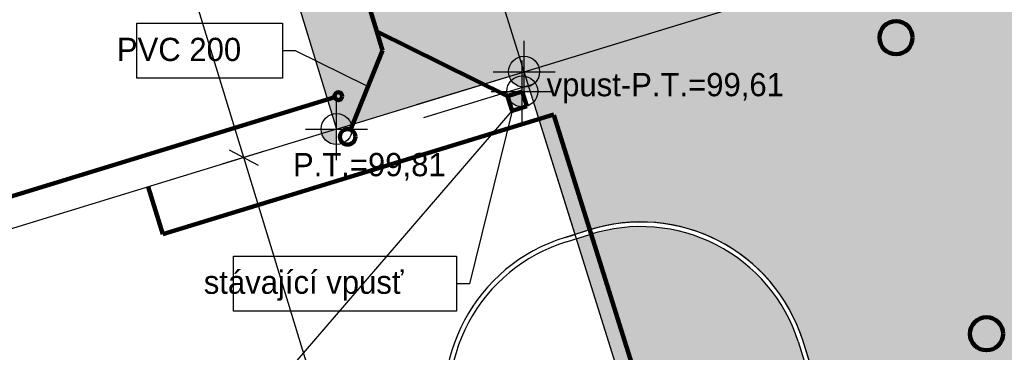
# Model space of a CAD drawing. Extents: x -740024 to -738426, y -1122140 to -1121743.
# Tile 24 of 256: x -739228 to -739197, y -1121962 to -1121951. Entities that reach past the tile are written whole.
import ezdxf

# ---------------------------------------------------------------- set-up
doc = ezdxf.new("R2010")
doc.units = 0
doc.header["$MEASUREMENT"] = 0
for name, color, linetype in [('G_HRANICE_PARCEL_L21900', 7, 'Continuous'), ('Kóty', 7, 'Continuous'), ('obrubníky', 7, 'Continuous'), ('Poznámky popiska', 7, 'Continuous'), ('Standard', 7, 'Continuous'), ('SÍTĚ NOVÉ', 7, 'Continuous'), ('tx_parcely', 7, 'Continuous'), ('tx_silnice', 7, 'Continuous')]:
    doc.layers.add(name, color=color, linetype=linetype)
doc.styles.add('GENERATED_STYLE_1', font='txt')
doc.dimstyles.new('GENERATED_STYLE__16', dxfattribs={"dimtxt": 1, "dimasz": 0.7125, "dimexe": 0.18, "dimexo": 0, "dimgap": 0.09, "dimtad": 1, "dimdec": 0, "dimlfac": 1000, "dimzin": 0, "dimdsep": 46, "dimtxsty": 'GENERATED_STYLE_1', "dimblk": 'ARROWHEAD_6', "dimblk1": 'ARROWHEAD_6', "dimblk2": 'ARROWHEAD_6', "dimcen": 0.09, "dimclrd": 7, "dimclre": 7, "dimclrt": 7, "dimadec": 0, "dimazin": 0, "dimtfac": 1, "dimtdec": 4, "dimtmove": 0, "dimatfit": 3, "dimfxl": 0, "dimtolj": 1, "dimtzin": 0, "dimarcsym": 0})
doc.dimstyles.new('GENERATED_STYLE__33', dxfattribs={"dimtxt": 0.18, "dimasz": 0.6384, "dimexe": 0.18, "dimexo": 0.0625, "dimgap": 0.09, "dimtad": 0, "dimtih": 1, "dimtoh": 1, "dimdec": 4, "dimzin": 0, "dimdsep": 46, "dimcen": 0.09, "dimadec": 0, "dimazin": 0, "dimtfac": 1, "dimtdec": 4, "dimtmove": 0, "dimatfit": 3, "dimldrblk": 'ARROWHEAD_5', "dimfxl": 0, "dimtolj": 1, "dimtzin": 0, "dimarcsym": 0})

# ---------------------------------------------------------------- blocks, each defined once
blk = doc.blocks.new('*D1351', base_point=(-738576.986, -1121962.538))
at = {"layer": 'Kóty'}
for p, q in [((-739221.106, -1121955.593), (-739228.126, -1121932.627)), ((-739220.433, -1121955.387), (-739221.778, -1121955.798)), ((-739221.574, -1121955.344), (-739220.637, -1121955.842)), ((-739212.684, -1121983.143), (-739221.106, -1121955.593)), ((-739212.012, -1121982.937), (-739213.357, -1121983.348)), ((-739213.153, -1121982.894), (-739212.216, -1121983.392)), ((-739212.52, -1121983.681), (-739212.684, -1121983.143))]:
    blk.add_line(p, q, dxfattribs=at)
at = {"layer": 'Kóty', "char_height": 1, "attachment_point": 7, "rotation": 286.9968, "style": 'GENERATED_STYLE_1'}
for s, insert in [('{24\xa0015}', (-739225.035, -1121942.053)), ('{28\xa0808}', (-739217.314, -1121967.311))]:
    blk.add_mtext(s, dxfattribs=dict(at, insert=insert))
blk = doc.blocks.new('ARROWHEAD_6')
at = {"color": 0, "linetype": 'Continuous', "lineweight": 0}
for p, q in [((-0.5, -0.5), (0.5, 0.5)), ((0, 0), (-1, 0))]:
    blk.add_line(p, q, dxfattribs=at)
blk = doc.blocks.new('*D1352', base_point=(-738576.986, -1121962.538))
at = {"layer": 'Kóty'}
for p, q in [((-739227.657, -1121932.876), (-739228.594, -1121932.378)), ((-739228.126, -1121932.627), (-739228.29, -1121932.089)), ((-739227.453, -1121932.421), (-739228.798, -1121932.832)), ((-739221.106, -1121955.593), (-739228.126, -1121932.627)), ((-739220.433, -1121955.387), (-739221.778, -1121955.798)), ((-739221.574, -1121955.344), (-739220.637, -1121955.842))]:
    blk.add_line(p, q, dxfattribs=at)
at = {"layer": 'Kóty', "char_height": 1, "attachment_point": 7, "rotation": 286.9968, "style": 'GENERATED_STYLE_1'}
for s, insert in [('{24\xa0015}', (-739225.035, -1121942.053)), ('{28\xa0808}', (-739217.314, -1121967.311))]:
    blk.add_mtext(s, dxfattribs=dict(at, insert=insert))
blk = doc.blocks.new('ARROWHEAD_5')
at = {"color": 0, "linetype": 'Continuous', "lineweight": 0}
blk.add_line((0, 0), (-1, 0), dxfattribs=at)
blk.add_solid([(-1, 0.2679), (0, 0), (-1, -0.2679), (-1, 0.2679)], dxfattribs=at)

msp = doc.modelspace()

# ---------------------------------------------------------------- hatches: boundary and pattern name
at = {"layer": 'obrubníky', "linetype": 'Continuous'}
h = msp.add_hatch(dxfattribs=at)
h.set_pattern_fill('CUT_STONE_KOPÍROVAT', color=256, style=0, pattern_type=2)
h.set_pattern_definition([(45, (-738576.9859, -1121962.5378), (-0.4772971, 0.4772971), [0, -0.45, 0, -0.675]), (110, (-738575.4859, -1121962.5378), (0.6342925, 0.2308636), [0, -0.33, 0, -0.57])])
h.paths.add_polyline_path([(-739204.2082, -1121977.8468), (-739205.9538, -1121972.2618), (-739200.2147, -1121970.5219), (-739203.0435, -1121961.4894, 0.4142136), (-739209.9644, -1121957.9396), (-739210.3998, -1121958.0759), (-739212.0448, -1121952.8232), (-739189.5107, -1121945.9363), (-739187.4645, -1121952.6305), (-739187.0819, -1121952.5136), (-739189.1281, -1121945.8193), (-739189.0806, -1121945.8038, 0.3693412), (-739188.3671, -1121944.717), (-739191.3296, -1121935.0254), (-739187.5043, -1121933.8561), (-739191.3044, -1121921.4239), (-739184.6102, -1121919.3777), (-739169.9457, -1121967.3528)], flags=0)
at = {"layer": 'obrubníky', "linetype": 'Continuous', "lineweight": 18}
msp.add_hatch(color=35, dxfattribs=at).paths.add_polyline_path([(-739218.105, -1121954.6756), (-739189.0806, -1121945.8038), (-739192.2859, -1121935.3177), (-739187.5043, -1121933.8561), (-739191.3044, -1121921.4239), (-739196.086, -1121922.8855), (-739196.1006, -1121922.8377), (-739225.2206, -1121931.7388), (-739223.4423, -1121937.5565), (-739223.335, -1121937.5656)], flags=0)
h = msp.add_hatch(dxfattribs=at)
h.set_pattern_fill('cut_stone', color=72, style=0, pattern_type=2)
h.set_pattern_definition([(45, (-738576.98588, -1121962.28778), (-0.079549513, 0.079549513), [0, -0.075, 0, -0.1125]), (110, (-738576.73588, -1121962.28778), (0.10571542, 0.038477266), [0, -0.055, 0, -0.095])])
h.paths.add_polyline_path([(-739205.9978, -1121972.1184), (-739200.4031, -1121970.4223), (-739203.1864, -1121961.5348, 0.436705), (-739210.355, -1121958.2191)], flags=0)
h.paths.add_polyline_path([(-739204.911, -1121971.4398), (-739205.8434, -1121968.4624), (-739204.0303, -1121967.8945), (-739203.0978, -1121970.8719)], flags=0)
at = {"layer": 'tx_parcely', "linetype": 'Continuous'}
for points in [[(-739212.0448, -1121952.8232), (-739211.5448, -1121952.8232), (-739211.5574, -1121952.712), (-739211.5944, -1121952.6063), (-739211.6539, -1121952.5115), (-739211.7331, -1121952.4323), (-739211.8279, -1121952.3727), (-739211.9336, -1121952.3358), (-739212.0448, -1121952.3232)], [(-739212.0448, -1121952.8232), (-739212.5448, -1121952.8232), (-739212.5323, -1121952.9345), (-739212.4953, -1121953.0402), (-739212.4358, -1121953.135), (-739212.3566, -1121953.2141), (-739212.2618, -1121953.2737), (-739212.1561, -1121953.3107), (-739212.0448, -1121953.3232)], [(-739212.1067, -1121953.4593), (-739211.6067, -1121953.4593), (-739211.6193, -1121953.348), (-739211.6562, -1121953.2423), (-739211.7158, -1121953.1475), (-739211.795, -1121953.0683), (-739211.8898, -1121953.0088), (-739211.9955, -1121952.9718), (-739212.1067, -1121952.9593)], [(-739212.1067, -1121953.4593), (-739212.6067, -1121953.4593), (-739212.5942, -1121953.5705), (-739212.5572, -1121953.6762), (-739212.4976, -1121953.771), (-739212.4185, -1121953.8502), (-739212.3237, -1121953.9097), (-739212.218, -1121953.9467), (-739212.1067, -1121953.9593)], [(-739218.105, -1121954.6756), (-739217.605, -1121954.6756), (-739217.6175, -1121954.5644), (-739217.6545, -1121954.4587), (-739217.7141, -1121954.3639), (-739217.7932, -1121954.2847), (-739217.888, -1121954.2251), (-739217.9937, -1121954.1882), (-739218.105, -1121954.1756)], [(-739218.105, -1121954.6756), (-739218.605, -1121954.6756), (-739218.5924, -1121954.7869), (-739218.5555, -1121954.8926), (-739218.4959, -1121954.9874), (-739218.4167, -1121955.0665), (-739218.3219, -1121955.1261), (-739218.2162, -1121955.1631), (-739218.105, -1121955.1756)]]:
    msp.add_hatch(color=256, dxfattribs=at).paths.add_polyline_path(points, flags=0)

# ---------------------------------------------------------------- linework, layer by layer
at = {"color": 1, "lineweight": 200}
for centre in [(-739200.0289, -1121951.7221), (-739197.1057, -1121961.2854)]:
    msp.add_circle(centre, 0.5341, dxfattribs=at)
at = {"layer": 'G_HRANICE_PARCEL_L21900', "flags": 128}
msp.add_lwpolyline([(-739217.985, -1121933.8556), (-739204.2082, -1121977.8468)], dxfattribs=at)
msp.add_lwpolyline([(-739257.055, -1121973.1856), (-739267.715, -1121938.5056), (-739261.725, -1121936.6656), (-739259.945, -1121936.1156), (-739258.195, -1121941.8256), (-739253.935, -1121940.5256), (-739239.675, -1121936.1756), (-739223.335, -1121937.5656), (-739218.105, -1121954.6756), (-739241.025, -1121961.6956), (-739236.675, -1121976.7256), (-739250.055, -1121980.8456), (-739252.615, -1121972.0056)], close=True, dxfattribs=at)
at = {"layer": 'obrubníky', "flags": 128}
msp.add_lwpolyline([(-739204.2082, -1121977.8468), (-739205.9538, -1121972.2618), (-739200.2147, -1121970.5219), (-739203.0435, -1121961.4894, 0.4142136), (-739209.9644, -1121957.9396), (-739210.3998, -1121958.0759), (-739212.0448, -1121952.8232), (-739189.5107, -1121945.9363), (-739187.4645, -1121952.6305), (-739187.0819, -1121952.5136), (-739189.1281, -1121945.8193), (-739189.0806, -1121945.8038, 0.3693412), (-739188.3671, -1121944.717), (-739191.3296, -1121935.0254), (-739187.5043, -1121933.8561), (-739191.3044, -1121921.4239), (-739184.6102, -1121919.3777), (-739169.9457, -1121967.3528)], format="xyb", close=True, dxfattribs=at)
msp.add_lwpolyline([(-739218.105, -1121954.6756), (-739189.0806, -1121945.8038), (-739192.2859, -1121935.3177), (-739187.5043, -1121933.8561), (-739191.3044, -1121921.4239), (-739196.086, -1121922.8855), (-739196.1006, -1121922.8377), (-739225.2206, -1121931.7388), (-739223.4423, -1121937.5565), (-739223.335, -1121937.5656)], close=True, dxfattribs=at)
msp.add_lwpolyline([(-739218.105, -1121954.6756), (-739189.0806, -1121945.8038), (-739192.2859, -1121935.3177), (-739187.5043, -1121933.8561), (-739191.3044, -1121921.4239), (-739196.086, -1121922.8855), (-739196.1006, -1121922.8377), (-739225.2206, -1121931.7388), (-739223.4423, -1121937.5565), (-739223.335, -1121937.5656)], close=True, dxfattribs=at)
at = {"layer": 'Poznámky popiska', "flags": 128}
for points in [[(-739224.5566, -1121951.2551), (-739219.8491, -1121951.2551), (-739219.8491, -1121953.0337), (-739224.5566, -1121953.0337)], [(-739221.4355, -1121958.7782), (-739214.2252, -1121958.7782), (-739214.2252, -1121960.5568), (-739221.4355, -1121960.5568)]]:
    msp.add_lwpolyline(points, close=True, dxfattribs=at)
at = {"layer": 'Standard'}
for centre, start, end in [((-739208.2788, -1121963.1749), 17.84604, 107.84604), ((-739209.12, -1121963.4384), 106.93221, 196.93221)]:
    msp.add_arc(centre, 5.5, start, end, dxfattribs=at)
at = {"layer": 'SÍTĚ NOVÉ', "color": 1, "lineweight": 200}
for p, q in [((-739221.4627, -1121936.2849), (-739216.8041, -1121951.5254)), ((-739216.8041, -1121951.5254), (-739212.5839, -1121953.6087)), ((-739212.1067, -1121953.4593), (-739212.5839, -1121953.6087)), ((-739212.5839, -1121953.6087), (-739212.4344, -1121954.0858)), ((-739211.9573, -1121953.9364), (-739212.1067, -1121953.4593)), ((-739212.4344, -1121954.0858), (-739211.9573, -1121953.9364))]:
    msp.add_line(p, q, dxfattribs=at)
at = {"layer": 'SÍTĚ NOVÉ', "color": 6, "lineweight": 200}
for p, q in [((-739216.8041, -1121951.5254), (-739216.6166, -1121952.139)), ((-739216.6166, -1121952.139), (-739217.6529, -1121954.6953)), ((-739218.1646, -1121953.648), (-739241.1978, -1121960.7027))]:
    msp.add_line(p, q, dxfattribs=at)
at = {"layer": 'SÍTĚ NOVÉ'}
for p, q in [((-739215.5229, -1121953.8864), (-739212.0448, -1121952.8232)), ((-739215.2863, -1121954.2961), (-739211.8083, -1121953.233)), ((-739250.285, -1121998.0256), (-739212.4344, -1121954.0858)), ((-739210.7218, -1121958.1768), (-739210.3998, -1121958.0759)), ((-739209.9644, -1121957.9396), (-739210.3998, -1121958.0759))]:
    msp.add_line(p, q, dxfattribs=at)
at = {"layer": 'SÍTĚ NOVÉ', "color": 150, "lineweight": 200}
for p, q in [((-739223.7162, -1121958.0639), (-739211.0885, -1121954.204)), ((-739211.0808, -1121954.2286), (-739206.8523, -1121967.7305)), ((-739224.1933, -1121956.5404), (-739223.7162, -1121958.0639))]:
    msp.add_line(p, q, dxfattribs=at)
at = {"layer": 'SÍTĚ NOVÉ', "color": 6, "lineweight": 200}
for centre, radius in [((-739218.045, -1121953.6114), 0.125), ((-739217.7468, -1121954.927), 0.25)]:
    msp.add_circle(centre, radius, dxfattribs=at)
at = {"layer": 'tx_parcely'}
for p, q in [((-739212.0448, -1121953.8232), (-739212.0448, -1121951.8232)), ((-739212.1067, -1121954.4593), (-739212.1067, -1121952.4593)), ((-739213.0448, -1121952.8232), (-739211.0448, -1121952.8232)), ((-739218.105, -1121955.6756), (-739218.105, -1121953.6756)), ((-739213.1067, -1121953.4593), (-739211.1067, -1121953.4593)), ((-739219.105, -1121954.6756), (-739217.105, -1121954.6756))]:
    msp.add_line(p, q, dxfattribs=at)
for centre in [(-739212.0448, -1121952.8232), (-739212.1067, -1121953.4593), (-739218.105, -1121954.6756)]:
    msp.add_circle(centre, 0.5, dxfattribs=at)
at = {"layer": 'tx_silnice'}
for p, q in [((-739209.9644, -1121957.9396), (-739210.7218, -1121958.1768)), ((-739210.6776, -1121958.3201), (-739209.919, -1121958.0825)), ((-739203.1864, -1121961.5348), (-739200.4031, -1121970.4223)), ((-739200.2147, -1121970.5219), (-739203.0435, -1121961.4894))]:
    msp.add_line(p, q, dxfattribs=at)
for centre, radius, start, end in [((-739208.2788, -1121963.1749), 5.5, 17.84604, 107.84604), ((-739208.2788, -1121963.1749), 5.35, 17.8524, 107.8524), ((-739209.12, -1121963.4384), 5.5, 106.93221, 196.93221), ((-739209.12, -1121963.4384), 5.35, 106.92585, 196.93543)]:
    msp.add_arc(centre, radius, start, end, dxfattribs=at)

# ---------------------------------------------------------------- texts
at = {"layer": 'Poznámky popiska', "char_height": 0.75, "attachment_point": 6, "style": 'GENERATED_STYLE_1'}
for s, insert, width in [('{PVC 200}', (-739221.1877, -1121952.1077), 4.10743), ('{stávající vpusť}', (-739215.9422, -1121959.7326), 6.6103)]:
    msp.add_mtext(s, dxfattribs=dict(at, insert=insert, width=width))
at = {"layer": 'tx_parcely', "char_height": 0.75, "attachment_point": 7, "style": 'GENERATED_STYLE_1'}
for s, insert in [('{vpust-P.T.=99,61}', (-739211.3163, -1121953.8404)), ('{P.T.=99,81}', (-739219.5127, -1121956.3367))]:
    msp.add_mtext(s, dxfattribs=dict(at, insert=insert))

# ---------------------------------------------------------------- dimensions: what is measured, and where the dimension line sits
at = {"layer": 'Kóty'}
for p1, p2, picture, middle in [((-739218.105, -1121954.6756), (-739225.2206, -1121931.7388), '*D1352', (-739223.9462, -1121943.9052)), ((-739203.435, -1121980.3156), (-739218.105, -1121954.6756), '*D1351', (-739216.2255, -1121969.1632))]:
    dim = msp.add_linear_dim(base=(-739212.6844, -1121983.1429), p1=p1, p2=p2, angle=106.99678, dimstyle='GENERATED_STYLE__16', dxfattribs=at)
    dim.commit()
    dim.dimension.update_dxf_attribs({"geometry": picture, "text_midpoint": middle})

# ---------------------------------------------------------------- leaders
at = {"layer": 'Poznámky popiska', "annotation_type": 0, "has_hookline": 1, "hookline_direction": 1}
for points, text_width in [([(-739217.1332, -1121953.2731), (-739219.4297, -1121952.1444), (-739219.8491, -1121952.1444)], 2.0303), ([(-739212.4344, -1121954.0858), (-739213.8058, -1121959.6675), (-739214.2252, -1121959.6675)], 3.7763)]:
    msp.add_leader(points, dimstyle='GENERATED_STYLE__33', dxfattribs=dict(at, text_width=text_width))

doc.saveas('drawing.dxf')
